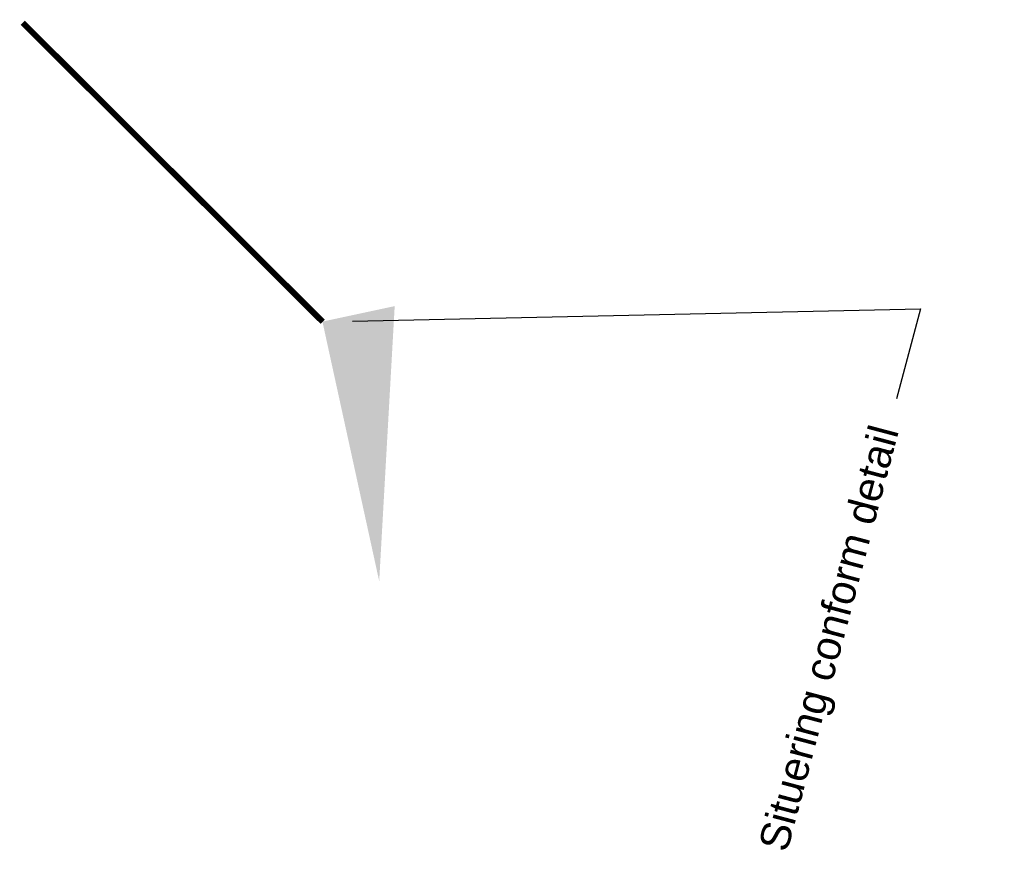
# Model space of a CAD drawing. Header units: metres. Extents: x -5 to 205656, y -9 to 393038.
# Tile 1 of 29: x -5 to 11, y -9 to 5. Entities that reach past the tile are written whole.
import ezdxf
from ezdxf import colors
from ezdxf.entities.mleader import LeaderData, LeaderLine
from ezdxf.math import Vec2, Vec3

# ---------------------------------------------------------------- set-up
doc = ezdxf.new("R2010")
doc.units = ezdxf.units.M
doc.layers.add('N-WE-VW-MARKERING_LANGS_STREEP-G', color=255, linetype='Continuous')
doc.layers.add('N-WE-VW-MARKERING_PUNTSTUK', color=255, linetype='Continuous')
doc.layers.add('X-XX-AL-AANKLEDING-T25', color=7, linetype='Continuous', lineweight=25)
doc.styles.add('NLCS_ISO', font='arial.ttf')

msp = doc.modelspace()

# ---------------------------------------------------------------- hatches: boundary and pattern name
at = {"layer": 'N-WE-VW-MARKERING_PUNTSTUK'}
h = msp.add_hatch(color=256, dxfattribs=at)
h.dxf.hatch_style = 1
h.paths.add_polyline_path([(0.947, -4.349), (1.207, 0.264), (-0.005, 0.004)])

# ---------------------------------------------------------------- linework, layer by layer
at = {"layer": 'N-WE-VW-MARKERING_LANGS_STREEP-G', "ltscale": 5, "const_width": 0.1, "flags": 128}
msp.add_lwpolyline([(-5.033, 5.018), (-5.033, 5.018), (0, 0)], dxfattribs=at)

# ---------------------------------------------------------------- leaders
at = {"layer": 'X-XX-AL-AANKLEDING-T25'}
ml = msp.add_multileader_mtext('Standard', dxfattribs=at)
ml.set_content('Situering conform detail', color=256, style='NLCS_ISO')
ml.set_leader_properties()
ml.build(insert=Vec2(0, 0))
ml.multileader.update_dxf_attribs({"arrow_head_size": 0.5})
ctx = ml.context
ctx.base_point, ctx.char_height, ctx.arrow_head_size, ctx.landing_gap_size, ctx.plane_origin, ctx.plane_x_axis, ctx.plane_y_axis = Vec3(7.508, -9.275), 0.5, 0.5, 0.5, Vec3(-1.361, -6.181), Vec3(0.256303, 0.966596), Vec3(-0.966596, 0.256303)
ctx.text_align_type = 2
notes = []
notes.append((ctx, [(1, (1, 1, 0), (10.025, 0.217), (-0.256303, -0.966596), 1.562, [(0, [(0, 0)], 0, [])])]))
ctx.mtext.insert, ctx.mtext.text_direction, ctx.mtext.rotation, ctx.mtext.alignment, ctx.mtext.flow_direction = Vec3(9.184, -1.694), Vec3(0.256303, 0.966596), 1.3116, 3, 5
ml = msp.add_multileader_mtext('Standard', dxfattribs=at)
ml.set_content('Situering conform detail', color=256, style='NLCS_ISO')
ml.set_leader_properties()
ml.build(insert=Vec2(0, 0))
ml.multileader.update_dxf_attribs({"arrow_head_size": 0.5})
ctx = ml.context
ctx.base_point, ctx.char_height, ctx.arrow_head_size, ctx.landing_gap_size, ctx.plane_origin, ctx.plane_x_axis, ctx.plane_y_axis = Vec3(7.508, -9.275), 0.5, 0.5, 0.5, Vec3(-1.361, -6.181), Vec3(0.256303, 0.966596), Vec3(-0.966596, 0.256303)
ctx.text_align_type = 2
notes.append((ctx, [(1, (1, 1, 0), (10.025, 0.217), (-0.256303, -0.966596), 1.562, [(0, [(0, 0)], 0, [])])]))
ctx.mtext.insert, ctx.mtext.text_direction, ctx.mtext.rotation, ctx.mtext.alignment, ctx.mtext.flow_direction = Vec3(9.184, -1.694), Vec3(0.256303, 0.966596), 1.3116, 3, 5
for ctx, leaders in notes:
    for number, flags, end, landing, length, lines in leaders:
        leader = LeaderData()
        leader.index, (leader.has_last_leader_line, leader.has_dogleg_vector, leader.attachment_direction) = number, flags
        leader.last_leader_point, leader.dogleg_vector, leader.dogleg_length = Vec3(end), Vec3(landing), length
        for number, points, colour, breaks in lines:
            line = LeaderLine()
            line.index, line.vertices, line.color, line.breaks = number, Vec3.list(points), colors.encode_raw_color(colour), breaks
            leader.lines.append(line)
        ctx.leaders.append(leader)

doc.saveas('drawing.dxf')
